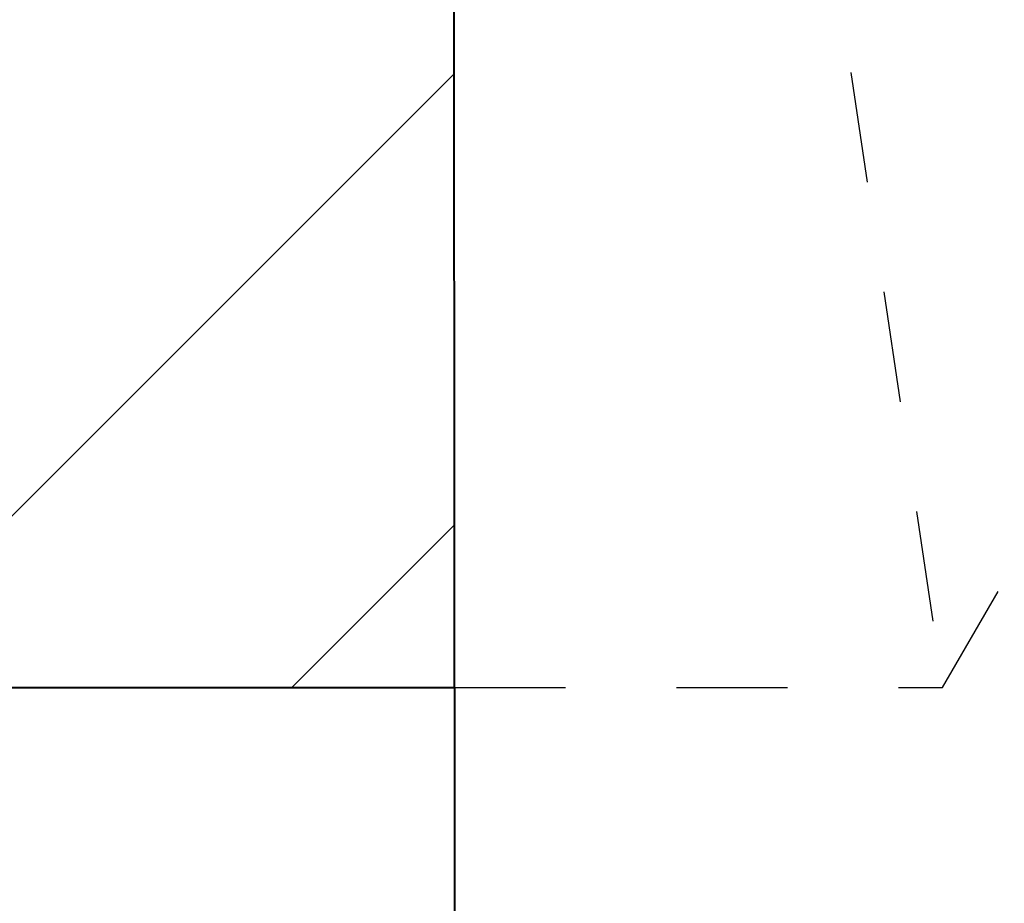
# Model space of a CAD drawing. Header units: metres. Extents: x -138 to 797, y -50 to 519.
# Tile 253 of 256: x 112.596 to 113.484, y 430.019 to 430.815. Entities that reach past the tile are written whole.
import ezdxf

# ---------------------------------------------------------------- set-up
doc = ezdxf.new("R2010")
doc.units = ezdxf.units.M
doc.header["$MEASUREMENT"] = 0
doc.linetypes.add('Wisdot2', pattern=[0.125, 0.0625, -0.0625])
for name, color, linetype, lineweight in [('B_DETAIL', 7, 'Continuous', 18), ('B_DETAIL_HIDDEN', 7, 'Wisdot2', 25), ('B_DETAIL_OBJ', 7, 'Continuous', 40)]:
    doc.layers.add(name, color=color, linetype=linetype, lineweight=lineweight)

# ---------------------------------------------------------------- blocks, each defined once
blk = doc.blocks.new('*U739')
at = {"layer": 'B_DETAIL'}
h = blk.add_hatch(dxfattribs=at)
h.set_pattern_fill('ANSI32', color=256, scale=2.30116)
h.set_pattern_definition([(45, (249.9776, 136.9638), (-0.610187, 0.610187), []), (45, (250.3844, 136.9638), (-0.610187, 0.610187), [])])
edge = h.paths.add_edge_path()
edge.add_line((225.81689, 166.3023), (223.32289, 166.3023))
edge.add_line((223.32289, 166.3023), (223.32289, 163.37433))
edge.add_line((223.32289, 163.37433), (225.81689, 163.37433))
edge.add_line((225.81689, 163.37433), (225.81654, 164.10771))
edge.add_arc((225.50325, 164.10741), 0.31329, 0.05435, 142.05918)
edge.add_line((225.25618, 164.30004), (225.18996, 164.10741))
edge.add_arc((224.88711, 164.21152), 0.32025, 161.02959, 341.02959, ccw=False)
edge.add_line((224.58426, 164.31563), (224.97093, 165.44051))
edge.add_arc((225.27379, 165.3364), 0.32025, -7.13836, 161.02959, ccw=False)
edge.add_line((225.59155, 165.29661), (226.09059, 165.29661))
edge.add_line((226.09059, 165.29661), (226.1797, 165.3889))
edge.add_line((226.1797, 165.3889), (226.1797, 165.9363))
edge.add_line((226.1797, 165.9363), (225.81689, 166.3023))
at = {"layer": 'B_DETAIL_HIDDEN'}
for p, q in [((225.82001, 166.3023), (226.25655, 163.37433)), ((226.25655, 163.37433), (227.56145, 165.63449)), ((225.81689, 163.37433), (226.25655, 163.37433))]:
    blk.add_line(p, q, dxfattribs=at)
at = {"layer": 'B_DETAIL_OBJ'}
blk.add_line((225.81689, 163.37433), (225.81689, 157.2406), dxfattribs=at)
at = {"layer": 'B_DETAIL_OBJ', "flags": 128}
blk.add_lwpolyline([(223.32289, 166.3023), (223.32289, 163.37433), (225.81689, 163.37433), (225.81654, 164.10741, 0.713683), (225.25618, 164.30004)], format="xyb", dxfattribs=at)

msp = doc.modelspace()

# ---------------------------------------------------------------- block references
msp.add_blockref('*U739', (-112.82857, 266.83871))

doc.saveas('drawing.dxf')
